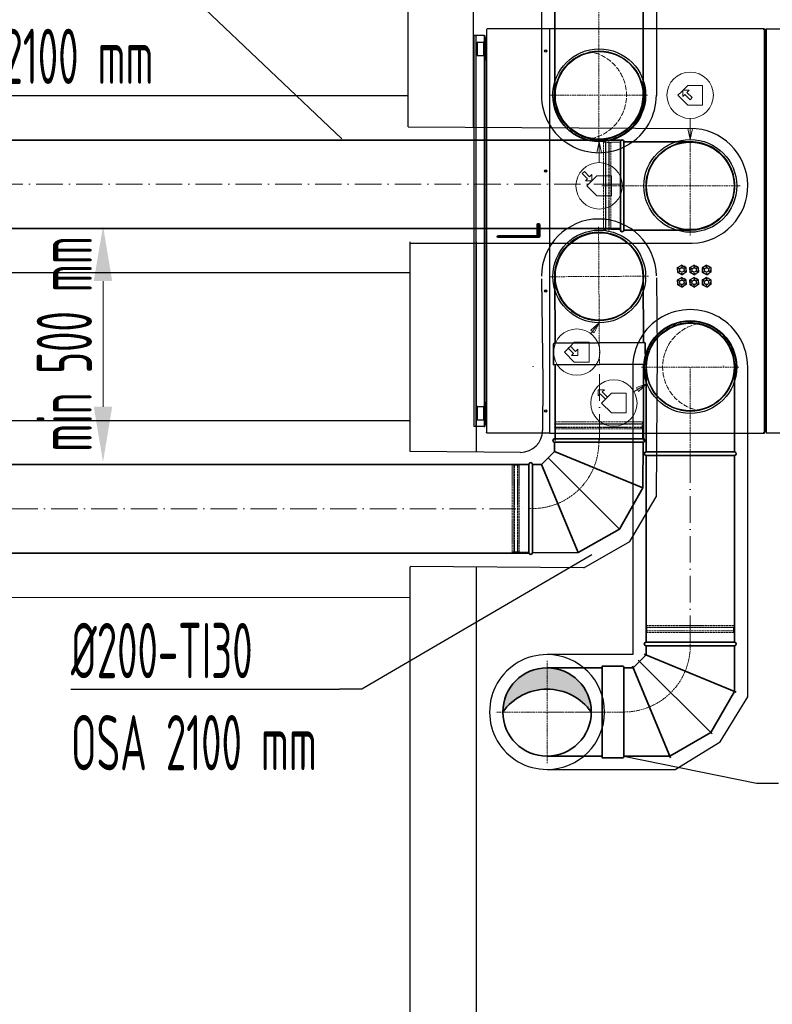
# Model space of a CAD drawing. Header units: millimetres. Extents: x 7400 to 85045, y 24168 to 123018.
# Tile 71 of 79: x 55604 to 57306, y 100040 to 102268. Entities that reach past the tile are written whole.
import ezdxf
from ezdxf.enums import TextEntityAlignment as Align

# ---------------------------------------------------------------- set-up
doc = ezdxf.new("R2010")
doc.units = ezdxf.units.MM
for name, pattern in [('ACAD_ISO02W100', [15, 12, -3]), ('ACAD_ISO10W100', [18, 12, -3, 0, -3]), ('phl_thick', [0])]:
    doc.linetypes.add(name, pattern=pattern)
for name, color, linetype, lineweight in [('UT_KOTY - DIMENZE', 7, 'Continuous', 5), ('VZT_01 SUP (PŘÍVOD) - OBRYS', 5, 'Continuous', 35), ('VZT_02 SUP (PŘÍVOD) - OSA', 5, 'ACAD_ISO10W100', 5), ('VZT_04 SUP (PŘÍVOD) - SKRYTÉ', 5, 'ACAD_ISO02W100', 5), ('VZT_05 ETA (ODVOD) - OBRYS', 6, 'Continuous', 35), ('VZT_06 ETA (ODVOD) - OSA', 6, 'ACAD_ISO10W100', 5), ('VZT_08 ETA (ODVOD) - SKRYTÉ', 6, 'ACAD_ISO02W100', 5), ('VZT_09 ODA (SÁNÍ) - OBRYS', 3, 'Continuous', 35), ('VZT_10 ODA (SÁNÍ) - OSA', 3, 'ACAD_ISO10W100', 5), ('VZT_12 ODA (SÁNÍ) - SKRYTÉ', 3, 'ACAD_ISO02W100', 5), ('VZT_13 EHA (VÝFUK) - OBRYS', 14, 'Continuous', 35), ('VZT_14 EHA (VÝFUK) - OSA', 14, 'ACAD_ISO10W100', 5), ('VZT_16 EHA (VÝFUK) - SKRYTÉ', 14, 'ACAD_ISO02W100', 5), ('VZT_21 ZAŘÍZENÍ - OBRYS', 1, 'Continuous', 30), ('VZT_22 ZAŘÍZENÍ - DETAIL', 8, 'Continuous', 5), ('VZT_60_KOTY - DIMENZE', 7, 'Continuous', 5)]:
    doc.layers.add(name, color=color, linetype=linetype, lineweight=lineweight)
for name, color, linetype, lineweight, plot in [('VZT_03 SUP (PŘÍVOD) - NETISK', 8, 'ACAD_ISO02W100', 5, False), ('VZT_07 ETA (ODVOD) - NETISK', 8, 'ACAD_ISO02W100', 5, False), ('VZT_15 EHA (VÝFUK) - NETISK', 8, 'ACAD_ISO02W100', 5, False)]:
    doc.layers.add(name, color=color, linetype=linetype, lineweight=lineweight, plot=plot)
doc.layers.add('VZT_IZOLACE - TEPELNÁ', color=6, linetype='IZOLACE TEPELNA')
doc.styles.add('EVORA_125', font='isocp.shx', dxfattribs={"width": 0.6, "height": 125})
doc.styles.add('ISOCP 2.5', font='isocp.shx', dxfattribs={"width": 0.6, "height": 2.5})
doc.styles.add('JS', font='isocp.shx', dxfattribs={"width": 0.6, "height": 125})
doc.styles.get("Standard").update_dxf_attribs({"font": 'arial.ttf'})
doc.linetypes.add('IZOLACE TEPELNA', pattern='A,12.7,-1.5,["T",Standard,S=2.54,R=0,X=0,Y=-1.27],-3', length=17.2)

msp = doc.modelspace()

# ---------------------------------------------------------------- hatches: boundary and pattern name
at = {"layer": 'VZT_13 EHA (VÝFUK) - OBRYS'}
h = msp.add_hatch(color=256, dxfattribs=at)
h.dxf.hatch_style = 1
h.paths.add_polyline_path([(56896.7, 100701.7, 0.242708), (56796.7, 100753.3), (56796.7, 100801.7, -0.414214)])
h.paths.add_polyline_path([(56796.7, 100801.7), (56796.7, 100753.3, 0.242708), (56696.7, 100701.7, -0.414214)])

# ---------------------------------------------------------------- linework, layer by layer
for p, q in [((56482.5, 102025.8), (56482.5, 102787.1)), ((56630.3, 102025.8), (56630.3, 102637.1)), ((56487.3, 101291.4), (56487.3, 101765.8)), ((56637.2, 101291.4), (56637.1, 101765.8)), ((56486.8, 99131.3), (56487.3, 101030.1)), ((56636.9, 99300.9), (56637.3, 101030.1))]:
    msp.add_line(p, q)
msp.add_circle((56796.7, 100701.7), 100)
at = {"layer": 'UT_KOTY - DIMENZE'}
msp.add_line((55792.4, 101392.4), (55792.4, 101676.8), dxfattribs=at)
for points in [[(55771.5, 101676.8), (55813.2, 101676.8), (55792.4, 101801.8)], [(55771.5, 101392.4), (55813.2, 101392.4), (55792.4, 101267.4)]]:
    msp.add_solid(points, dxfattribs=at)
at = {"layer": 'VZT_01 SUP (PŘÍVOD) - OBRYS'}
for p, q in [((56813.8, 101320.1), (57013.8, 101320.1)), ((57013.8, 101312.1), (56813.8, 101312.1)), ((56813.8, 101312.1), (56813.8, 101291.4)), ((57013.5, 101208.6), (57013.8, 101312.1)), ((56813.8, 101291.4), (56784.5, 101262.1)), ((57013.5, 101208.6), (56813.8, 101291.4)), ((56755.8, 101062.1), (56755.8, 101262.1)), ((56763.8, 101062.1), (56763.8, 101262.1)), ((56784.5, 101262.1), (56763.8, 101262.1)), ((56867.2, 101062.3), (56784.5, 101262.1)), ((56960.3, 101115.6), (56799.2, 101276.7)), ((56960.3, 101115.6), (57013.5, 101208.6)), ((56867.2, 101062.3), (56960.3, 101115.6)), ((56763.8, 101062.1), (56867.2, 101062.3))]:
    msp.add_line(p, q, dxfattribs=at)
for points in [[(56815, 101536.6), (56814, 101686.6)], [(57015, 101537.8), (57014, 101687.8)], [(56815.1, 101488.2), (56815.1, 101315.9)], [(57015.1, 101488.2), (57015.1, 101315.9)], [(56755.8, 101261.4), (55314.8, 101261.4)], [(56755.8, 101061.4), (55314.8, 101061.4)]]:
    msp.add_lwpolyline(points, dxfattribs=at)
msp.add_lwpolyline([(56815, 101536.6), (57015, 101537.8, -0.414214), (57019, 101533.9), (57019.3, 101488.9), (56811.3, 101487.5), (56811, 101532.5, -0.414214)], format="xyb", close=True, dxfattribs=at)
for centre, radius, start, end in [((56914, 101687.2), 100, 0.365, 180.365), ((56813.8, 101316.1), 4, 90, 270), ((57013.8, 101316.1), 4, 270, 90), ((56759.8, 101262.1), 4, 0, 180), ((56759.8, 101062.1), 4, 180, 0)]:
    msp.add_arc(centre, radius, start, end, dxfattribs=at)
at = {"layer": 'VZT_02 SUP (PŘÍVOD) - OSA', "ltscale": 0.3}
for points in [[(56913.3, 101799.7), (56914, 101687.2)], [(56914, 101687.2), (56801.5, 101686.5)], [(57026.5, 101687.9), (56914, 101687.2)], [(56914, 101687.2), (56915.3, 101487.2)]]:
    msp.add_lwpolyline(points, dxfattribs=at)
at = {"layer": 'VZT_02 SUP (PŘÍVOD) - OSA', "ltscale": 5}
for points in [[(56915.1, 101315.9), (56915.1, 101488.2)], [(55314.8, 101161.4), (56755.8, 101161.4)]]:
    msp.add_lwpolyline(points, dxfattribs=at)
at = {"layer": 'VZT_02 SUP (PŘÍVOD) - OSA', "ltscale": 0.3}
msp.add_lwpolyline([(56755.8, 101162.1), (56763.8, 101162.1, 0.414214), (56913.8, 101312.1), (56913.8, 101320.1)], format="xyb", dxfattribs=at)
at = {"layer": 'VZT_03 SUP (PŘÍVOD) - NETISK', "ltscale": 0.4}
for p, q in [((56813.8, 101353.6), (57013.8, 101353.6)), ((56813.8, 101353.1), (56813.8, 101353.6)), ((56813.8, 101353.1), (57013.8, 101353.1)), ((56814.8, 101358.1), (57012.8, 101358.1)), ((56814.8, 101354.1), (56814.8, 101358.1)), ((56814.8, 101354.1), (57012.8, 101354.1)), ((56815.8, 101353.6), (56815.8, 101354.1)), ((56815.8, 101346.1), (56815.8, 101353.1)), ((57011.8, 101353.6), (57011.8, 101354.1)), ((57011.8, 101346.1), (57011.8, 101353.1)), ((57012.8, 101354.1), (57012.8, 101358.1)), ((57013.8, 101353.1), (57013.8, 101353.6)), ((56813.8, 101346.1), (57013.8, 101346.1)), ((56813.8, 101345.6), (56813.8, 101346.1)), ((56813.8, 101345.6), (57013.8, 101345.6)), ((56814.8, 101342.1), (57012.8, 101342.1)), ((56814.8, 101320.1), (56814.8, 101342.1)), ((56815.8, 101342.1), (56815.8, 101345.6)), ((57011.8, 101342.1), (57011.8, 101345.6)), ((57012.8, 101320.1), (57012.8, 101342.1)), ((57013.8, 101345.6), (57013.8, 101346.1)), ((56717.8, 101063.1), (56717.8, 101261.1)), ((56721.8, 101261.1), (56717.8, 101261.1)), ((56721.8, 101063.1), (56721.8, 101261.1)), ((56722.3, 101260.1), (56721.8, 101260.1)), ((56722.3, 101062.1), (56722.3, 101262.1)), ((56722.8, 101262.1), (56722.3, 101262.1)), ((56722.8, 101062.1), (56722.8, 101262.1)), ((56729.8, 101260.1), (56722.8, 101260.1)), ((56729.8, 101062.1), (56729.8, 101262.1)), ((56730.3, 101262.1), (56729.8, 101262.1)), ((56730.3, 101062.1), (56730.3, 101262.1)), ((56733.8, 101260.1), (56730.3, 101260.1)), ((56733.8, 101063.1), (56733.8, 101261.1)), ((56755.8, 101261.1), (56733.8, 101261.1)), ((56721.8, 101063.1), (56717.8, 101063.1)), ((56722.3, 101064.1), (56721.8, 101064.1)), ((56722.8, 101062.1), (56722.3, 101062.1)), ((56729.8, 101064.1), (56722.8, 101064.1)), ((56730.3, 101062.1), (56729.8, 101062.1)), ((56733.8, 101064.1), (56730.3, 101064.1)), ((56755.8, 101063.1), (56733.8, 101063.1))]:
    msp.add_line(p, q, dxfattribs=at)
at = {"layer": 'VZT_04 SUP (PŘÍVOD) - SKRYTÉ', "ltscale": 2}
msp.add_arc((56914, 101687.2), 100, 180.365, 0.365, dxfattribs=at)
at = {"layer": 'VZT_05 ETA (ODVOD) - OBRYS'}
for p, q in [((56962.7, 101992.2), (56962.7, 101792.2)), ((56970.7, 101892.3), (56970.7, 101792.2))]:
    msp.add_line(p, q, dxfattribs=at)
for points in [[(55156.3, 101995.8), (56962.7, 101995.7)], [(56970.6, 101992.2), (57120.7, 101992.2)], [(55156.3, 101795.8), (56962.6, 101795.7)], [(56970.7, 101792.2), (57120.7, 101792.2)]]:
    msp.add_lwpolyline(points, dxfattribs=at)
for centre, radius, start, end in [((56966.7, 101992.2), 4, 4.5815, 180.0003), ((57120.7, 101892.2), 100, 270.0003, 90.0003), ((56966.7, 101792.2), 4, 180.0003, 0.0003)]:
    msp.add_arc(centre, radius, start, end, dxfattribs=at)
msp.add_open_spline([(56970.6, 101992.5), (56970.6, 101992.5), (56970.6, 101990.3), (56970.6, 101981.4), (56970.6, 101974.4), (56970.6, 101956.6), (56970.6, 101945.9), (56970.7, 101922.2), (56970.7, 101909.4), (56970.7, 101895), (56970.7, 101893.6), (56970.7, 101892.3)], degree=3, knots=[315.294186, 315.294186, 315.294186, 315.294186, 351.735982, 351.735982, 390.710875, 390.710875, 429.832624, 429.832624, 468.991563, 468.991563, 473.053633, 473.053633, 473.053633, 473.053633], dxfattribs=at)
at = {"layer": 'VZT_06 ETA (ODVOD) - OSA', "ltscale": 0.3}
for points in [[(57120.7, 102004.7), (57120.7, 101892.2)], [(57120.7, 101892.2), (56920.7, 101892.2)], [(57233.2, 101892.2), (57120.7, 101892.2)], [(57120.7, 101892.2), (57120.7, 101779.7)]]:
    msp.add_lwpolyline(points, dxfattribs=at)
at = {"layer": 'VZT_06 ETA (ODVOD) - OSA', "ltscale": 5}
msp.add_lwpolyline([(56962.6, 101895.7), (55156.3, 101895.8)], dxfattribs=at)
at = {"layer": 'VZT_07 ETA (ODVOD) - NETISK', "ltscale": 0.4}
for p, q in [((56924.7, 101991.2), (56924.7, 101793.2)), ((56928.7, 101991.2), (56924.7, 101991.2)), ((56928.7, 101991.2), (56928.7, 101793.2)), ((56929.2, 101990.2), (56928.7, 101990.2)), ((56929.2, 101992.2), (56929.2, 101792.2)), ((56929.7, 101992.2), (56929.2, 101992.2)), ((56929.7, 101992.2), (56929.7, 101792.2)), ((56936.7, 101990.2), (56929.7, 101990.2)), ((56936.7, 101992.2), (56936.7, 101792.2)), ((56937.2, 101992.2), (56936.7, 101992.2)), ((56937.2, 101992.2), (56937.2, 101792.2)), ((56940.7, 101990.2), (56937.2, 101990.2)), ((56940.7, 101991.2), (56940.7, 101793.2)), ((56962.7, 101991.2), (56940.7, 101991.2)), ((56928.7, 101793.2), (56924.7, 101793.2)), ((56929.2, 101794.2), (56928.7, 101794.2)), ((56936.7, 101794.2), (56929.7, 101794.2)), ((56940.7, 101794.2), (56937.2, 101794.2)), ((56962.7, 101793.2), (56940.7, 101793.2)), ((56929.7, 101792.2), (56929.2, 101792.2)), ((56937.2, 101792.2), (56936.7, 101792.2))]:
    msp.add_line(p, q, dxfattribs=at)
at = {"layer": 'VZT_08 ETA (ODVOD) - SKRYTÉ', "ltscale": 2}
msp.add_arc((57120.7, 101892.2), 100, 90.0003, 270.0003, dxfattribs=at)
at = {"layer": 'VZT_09 ODA (SÁNÍ) - OBRYS'}
for p, q in [((56814, 102097.4), (56814, 102289.2)), ((57014, 102289.2), (57014, 102097.4))]:
    msp.add_line(p, q, dxfattribs=at)
for start, end in [(164.0576, 0), (0, 15.9424)]:
    msp.add_arc((56914, 102097.2), 104, start, end, dxfattribs=at)
msp.add_open_spline([(57014, 102097.3), (57014, 102095.8), (57014, 102094.2), (57013.8, 102091), (57013.7, 102089.4), (57013.4, 102086.1), (57013.2, 102084.5), (57012.7, 102081.2), (57012.4, 102079.5), (57011.8, 102076.2), (57011.4, 102074.5), (57010.6, 102071.3), (57010.1, 102069.7), (57009.2, 102066.5), (57008.6, 102065), (57007.6, 102062), (57007, 102060.5), (57005.8, 102057.6), (57005.2, 102056.2), (57003.8, 102053.3), (57003.1, 102051.8), (57001.5, 102048.9), (57000.7, 102047.5), (56999, 102044.6), (56998.1, 102043.2), (56996.2, 102040.4), (56995.2, 102039), (56993.2, 102036.3), (56992.2, 102035), (56990.1, 102032.5), (56989.1, 102031.2), (56986.9, 102028.8), (56985.8, 102027.7), (56983.6, 102025.5), (56982.5, 102024.4), (56980.1, 102022.3), (56978.9, 102021.2), (56976.3, 102019.1), (56975, 102018.1), (56972.3, 102016.1), (56971, 102015.1), (56968.2, 102013.2), (56966.7, 102012.3), (56963.9, 102010.6), (56962.4, 102009.8), (56959.5, 102008.3), (56958, 102007.5), (56955.1, 102006.2), (56953.7, 102005.5), (56950.8, 102004.3), (56949.4, 102003.8), (56946.4, 102002.7), (56944.8, 102002.2), (56941.7, 102001.2), (56940.1, 102000.8), (56936.8, 101999.9), (56935.2, 101999.6), (56931.9, 101998.9), (56930.2, 101998.6), (56926.9, 101998.1), (56925.2, 101997.9), (56922, 101997.6), (56920.3, 101997.5), (56917.1, 101997.4), (56915.6, 101997.3), (56914, 101997.3), (56912.5, 101997.3), (56910.9, 101997.4), (56907.7, 101997.5), (56906.1, 101997.6), (56902.8, 101997.9), (56901.1, 101998.1), (56897.8, 101998.6), (56896.2, 101998.9), (56892.9, 101999.6), (56891.2, 101999.9), (56888, 102000.8), (56886.4, 102001.2), (56883.2, 102002.2), (56881.7, 102002.7), (56878.6, 102003.8), (56877.2, 102004.3), (56874.3, 102005.5), (56872.9, 102006.2), (56870, 102007.5), (56868.5, 102008.3), (56865.6, 102009.8), (56864.2, 102010.6), (56861.3, 102012.3), (56859.9, 102013.2), (56857.1, 102015.1), (56855.7, 102016.1), (56853, 102018.1), (56851.7, 102019.1), (56849.1, 102021.2), (56847.9, 102022.3), (56845.5, 102024.4), (56844.4, 102025.5), (56842.2, 102027.7), (56841.1, 102028.8), (56839, 102031.2), (56837.9, 102032.5), (56835.8, 102035), (56834.8, 102036.3), (56832.8, 102039), (56831.8, 102040.4), (56829.9, 102043.2), (56829, 102044.6), (56827.3, 102047.5), (56826.5, 102048.9), (56824.9, 102051.8), (56824.2, 102053.3), (56822.9, 102056.2), (56822.2, 102057.6), (56821, 102060.5), (56820.5, 102062), (56819.4, 102065), (56818.9, 102066.5), (56817.9, 102069.7), (56817.4, 102071.3), (56816.6, 102074.5), (56816.3, 102076.2), (56815.6, 102079.5), (56815.3, 102081.2), (56814.8, 102084.5), (56814.6, 102086.1), (56814.3, 102089.4), (56814.2, 102091), (56814, 102094.2), (56814, 102095.8), (56814, 102097.3)], degree=3, knots=[-148.058014, -148.058014, -148.058014, -148.058014, -143.505913, -143.505913, -138.87378, -138.87378, -134.241647, -134.241647, -129.609514, -129.609514, -124.977381, -124.977381, -120.345248, -120.345248, -115.713115, -115.713115, -111.080982, -111.080982, -106.451331, -106.451331, -101.82168, -101.82168, -97.192029, -97.192029, -92.562378, -92.562378, -87.932727, -87.932727, -83.303076, -83.303076, -78.673425, -78.673425, -74.043774, -74.043774, -69.415617, -69.415617, -64.787461, -64.787461, -60.159305, -60.159305, -55.531148, -55.531148, -50.902992, -50.902992, -46.274836, -46.274836, -41.646679, -41.646679, -37.018523, -37.018523, -32.391208, -32.391208, -27.763892, -27.763892, -23.136577, -23.136577, -18.509262, -18.509262, -13.881946, -13.881946, -9.254631, -9.254631, -4.627315, -4.627315, 0, 0, 0, 4.627315, 4.627315, 9.254631, 9.254631, 13.881946, 13.881946, 18.509262, 18.509262, 23.136577, 23.136577, 27.763892, 27.763892, 32.391208, 32.391208, 37.018523, 37.018523, 41.646679, 41.646679, 46.274836, 46.274836, 50.902992, 50.902992, 55.531148, 55.531148, 60.159305, 60.159305, 64.787461, 64.787461, 69.415617, 69.415617, 74.043774, 74.043774, 78.673425, 78.673425, 83.303076, 83.303076, 87.932727, 87.932727, 92.562378, 92.562378, 97.192029, 97.192029, 101.82168, 101.82168, 106.451331, 106.451331, 111.080982, 111.080982, 115.713115, 115.713115, 120.345248, 120.345248, 124.977381, 124.977381, 129.609514, 129.609514, 134.241647, 134.241647, 138.87378, 138.87378, 143.505913, 143.505913, 148.058014, 148.058014, 148.058014, 148.058014], dxfattribs=at)
for points in [[(56971, 102096.6), (56971, 102096.6), (56971, 102096.6), (56971, 102096.7)], [(57171, 102096.7), (57171, 102096.6), (57171, 102096.6), (57171, 102096.6)]]:
    msp.add_open_spline(points, degree=3, dxfattribs=at)
at = {"layer": 'VZT_10 ODA (SÁNÍ) - OSA', "ltscale": 0.3}
for p in [(56914, 102297.2), (56804, 102097.2), (56914, 101987.2), (57024, 102097.2)]:
    msp.add_line(p, (56914, 102097.2), dxfattribs=at)
at = {"layer": 'VZT_12 ODA (SÁNÍ) - SKRYTÉ'}
msp.add_circle((56914, 102097.2), 100, dxfattribs=at)
msp.add_arc((56876.5, 102097.2), 100, 280.8069, 79.1931, dxfattribs=at)
at = {"layer": 'VZT_13 EHA (VÝFUK) - OBRYS'}
for p, q in [((57020.7, 101290.2), (57020.7, 101482)), ((57220.7, 101482), (57220.7, 101290.2)), ((57220.7, 101290.2), (57020.7, 101290.2)), ((57220.7, 101282.2), (57020.7, 101282.2)), ((57020.7, 100859.7), (57220.7, 100859.7)), ((57120.6, 100851.7), (57220.7, 100851.7))]:
    msp.add_line(p, q, dxfattribs=at)
for points in [[(57020.7, 101282.2), (57020.7, 100859.7)], [(57220.7, 101282.2), (57220.7, 100859.7)], [(56970.7, 100801.7), (56991.4, 100801.7), (57020.7, 100831), (57020.7, 100851.7)], [(57220.7, 100851.7), (57220.7, 100748.2), (57167, 100655.3), (57074.2, 100601.7)], [(57003.2, 100819.2), (57170, 100652.4)], [(57016.7, 100832.7), (57224.4, 100746.6)], [(56796.7, 100801.7), (56921.7, 100801.7)], [(56989.7, 100805.7), (57075.8, 100598)], [(56796.7, 100601.7), (56921.7, 100601.7)], [(56970.7, 100601.7), (57074.2, 100601.7)]]:
    msp.add_lwpolyline(points, dxfattribs=at)
msp.add_lwpolyline([(56970.7, 100801.7), (56970.7, 100601.7, -0.414214), (56966.7, 100597.7), (56921.7, 100597.7), (56921.7, 100805.7), (56966.7, 100805.7, -0.414214)], format="xyb", close=True, dxfattribs=at)
msp.add_circle((56796.7, 100701.7), 100, dxfattribs=at)
for centre, radius, start, end in [((57120.7, 101482.2), 104, 344.0576, 180), ((57120.7, 101482.2), 104, 180, 195.9424), ((57020.7, 101286.2), 4, 90, 270), ((57220.7, 101286.2), 4, 270, 90), ((57020.7, 100855.7), 4, 90, 265.4188), ((57220.7, 100855.7), 4, 270, 90), ((56796.7, 100630.6), 122.7, 35.4307, 144.5693)]:
    msp.add_arc(centre, radius, start, end, dxfattribs=at)
for points, knots in [([(57020.7, 101482.1), (57020.7, 101483.6), (57020.7, 101485.2), (57020.8, 101488.4), (57021, 101490), (57021.3, 101493.3), (57021.5, 101495), (57022, 101498.3), (57022.2, 101499.9), (57022.9, 101503.2), (57023.3, 101504.9), (57024.1, 101508.1), (57024.5, 101509.7), (57025.5, 101512.9), (57026, 101514.4), (57027.1, 101517.5), (57027.7, 101518.9), (57028.9, 101521.8), (57029.5, 101523.2), (57030.9, 101526.1), (57031.6, 101527.6), (57033.1, 101530.5), (57034, 101532), (57035.7, 101534.8), (57036.6, 101536.2), (57038.4, 101539), (57039.4, 101540.4), (57041.4, 101543.1), (57042.4, 101544.4), (57044.5, 101547), (57045.6, 101548.2), (57047.8, 101550.6), (57048.9, 101551.7), (57051, 101553.9), (57052.2, 101555), (57054.6, 101557.2), (57055.8, 101558.2), (57058.3, 101560.3), (57059.6, 101561.3), (57062.3, 101563.3), (57063.7, 101564.3), (57066.5, 101566.2), (57067.9, 101567.1), (57070.8, 101568.8), (57072.2, 101569.6), (57075.2, 101571.2), (57076.6, 101571.9), (57079.5, 101573.3), (57081, 101573.9), (57083.8, 101575.1), (57085.3, 101575.7), (57088.3, 101576.7), (57089.9, 101577.3), (57093, 101578.2), (57094.6, 101578.7), (57097.9, 101579.5), (57099.5, 101579.9), (57102.8, 101580.5), (57104.5, 101580.8), (57107.8, 101581.3), (57109.4, 101581.5), (57112.7, 101581.8), (57114.3, 101581.9), (57117.5, 101582.1), (57119.1, 101582.1), (57120.7, 101582.1), (57122.2, 101582.1), (57123.8, 101582.1), (57127, 101581.9), (57128.6, 101581.8), (57131.9, 101581.5), (57133.5, 101581.3), (57136.9, 101580.8), (57138.5, 101580.5), (57141.8, 101579.9), (57143.4, 101579.5), (57146.7, 101578.7), (57148.3, 101578.2), (57151.5, 101577.3), (57153, 101576.7), (57156, 101575.7), (57157.5, 101575.1), (57160.3, 101573.9), (57161.8, 101573.3), (57164.7, 101571.9), (57166.1, 101571.2), (57169.1, 101569.6), (57170.5, 101568.8), (57173.4, 101567.1), (57174.8, 101566.2), (57177.6, 101564.3), (57179, 101563.3), (57181.7, 101561.3), (57183, 101560.3), (57185.5, 101558.2), (57186.8, 101557.2), (57189.1, 101555), (57190.3, 101553.9), (57192.4, 101551.7), (57193.5, 101550.6), (57195.7, 101548.2), (57196.8, 101547), (57198.9, 101544.4), (57199.9, 101543.1), (57201.9, 101540.4), (57202.9, 101539), (57204.7, 101536.2), (57205.6, 101534.8), (57207.3, 101532), (57208.2, 101530.5), (57209.7, 101527.6), (57210.4, 101526.1), (57211.8, 101523.2), (57212.4, 101521.8), (57213.6, 101518.9), (57214.2, 101517.5), (57215.3, 101514.4), (57215.8, 101512.9), (57216.8, 101509.7), (57217.2, 101508.1), (57218, 101504.9), (57218.4, 101503.2), (57219.1, 101499.9), (57219.3, 101498.3), (57219.8, 101495), (57220, 101493.3), (57220.3, 101490), (57220.5, 101488.4), (57220.6, 101485.2), (57220.7, 101483.6), (57220.7, 101482.1)], [-148.058014, -148.058014, -148.058014, -148.058014, -143.505913, -143.505913, -138.87378, -138.87378, -134.241647, -134.241647, -129.609514, -129.609514, -124.977381, -124.977381, -120.345248, -120.345248, -115.713115, -115.713115, -111.080982, -111.080982, -106.451331, -106.451331, -101.82168, -101.82168, -97.192029, -97.192029, -92.562378, -92.562378, -87.932727, -87.932727, -83.303076, -83.303076, -78.673425, -78.673425, -74.043774, -74.043774, -69.415617, -69.415617, -64.787461, -64.787461, -60.159305, -60.159305, -55.531148, -55.531148, -50.902992, -50.902992, -46.274836, -46.274836, -41.646679, -41.646679, -37.018523, -37.018523, -32.391208, -32.391208, -27.763892, -27.763892, -23.136577, -23.136577, -18.509262, -18.509262, -13.881946, -13.881946, -9.254631, -9.254631, -4.627315, -4.627315, 0, 0, 0, 4.627315, 4.627315, 9.254631, 9.254631, 13.881946, 13.881946, 18.509262, 18.509262, 23.136577, 23.136577, 27.763892, 27.763892, 32.391208, 32.391208, 37.018523, 37.018523, 41.646679, 41.646679, 46.274836, 46.274836, 50.902992, 50.902992, 55.531148, 55.531148, 60.159305, 60.159305, 64.787461, 64.787461, 69.415617, 69.415617, 74.043774, 74.043774, 78.673425, 78.673425, 83.303076, 83.303076, 87.932727, 87.932727, 92.562378, 92.562378, 97.192029, 97.192029, 101.82168, 101.82168, 106.451331, 106.451331, 111.080982, 111.080982, 115.713115, 115.713115, 120.345248, 120.345248, 124.977381, 124.977381, 129.609514, 129.609514, 134.241647, 134.241647, 138.87378, 138.87378, 143.505913, 143.505913, 148.058014, 148.058014, 148.058014, 148.058014]), ([(57020.3, 100851.7), (57020.3, 100851.7), (57022.5, 100851.7), (57031.5, 100851.7), (57038.5, 100851.7), (57056.2, 100851.7), (57066.9, 100851.7), (57090.7, 100851.7), (57103.5, 100851.7), (57117.9, 100851.7), (57119.2, 100851.7), (57120.6, 100851.7)], [315.294186, 315.294186, 315.294186, 315.294186, 351.735982, 351.735982, 390.710875, 390.710875, 429.832624, 429.832624, 468.991563, 468.991563, 473.053633, 473.053633, 473.053633, 473.053633])]:
    msp.add_open_spline(points, degree=3, knots=knots, dxfattribs=at)
for points in [[(56765, 101483.1), (56765, 101483.2), (56765, 101483.2), (56765, 101483.2)], [(57196.1, 101484.7), (57196.1, 101484.7), (57196.1, 101484.7), (57196.1, 101484.6)]]:
    msp.add_open_spline(points, degree=3, dxfattribs=at)
at = {"layer": 'VZT_14 EHA (VÝFUK) - OSA', "ltscale": 0.3}
for p in [(57010.7, 101482.2), (57230.7, 101482.2), (57120.7, 101282.2)]:
    msp.add_line(p, (57120.7, 101482.2), dxfattribs=at)
at = {"layer": 'VZT_14 EHA (VÝFUK) - OSA', "ltscale": 5}
for points in [[(57120.7, 100859.7), (57120.7, 101282.2)], [(56921.7, 100701.7), (56796.7, 100701.7)]]:
    msp.add_lwpolyline(points, dxfattribs=at)
at = {"layer": 'VZT_14 EHA (VÝFUK) - OSA', "ltscale": 0.3}
msp.add_lwpolyline([(56921.7, 100701.7), (56970.7, 100701.7, 0.414214), (57120.7, 100851.7), (57120.7, 100859.7)], format="xyb", dxfattribs=at)
for points in [[(56796.7, 100817.7), (56796.7, 100701.7)], [(56796.7, 100701.7), (56680.7, 100701.7)], [(56912.7, 100701.7), (56796.7, 100701.7)], [(56796.7, 100585.7), (56796.7, 100701.7)]]:
    msp.add_lwpolyline(points, dxfattribs=at)
at = {"layer": 'VZT_15 EHA (VÝFUK) - NETISK', "ltscale": 0.4}
for p, q in [((57020.7, 100893.2), (57220.7, 100893.2)), ((57020.7, 100892.7), (57020.7, 100893.2)), ((57020.7, 100892.7), (57220.7, 100892.7)), ((57020.7, 100885.7), (57220.7, 100885.7)), ((57020.7, 100885.2), (57020.7, 100885.7)), ((57020.7, 100885.2), (57220.7, 100885.2)), ((57021.7, 100897.7), (57219.7, 100897.7)), ((57021.7, 100893.7), (57021.7, 100897.7)), ((57021.7, 100893.7), (57219.7, 100893.7)), ((57021.7, 100881.7), (57219.7, 100881.7)), ((57021.7, 100859.7), (57021.7, 100881.7)), ((57022.7, 100893.2), (57022.7, 100893.7)), ((57022.7, 100885.7), (57022.7, 100892.7)), ((57022.7, 100881.7), (57022.7, 100885.2)), ((57218.7, 100893.2), (57218.7, 100893.7)), ((57218.7, 100885.7), (57218.7, 100892.7)), ((57218.7, 100881.7), (57218.7, 100885.2)), ((57219.7, 100893.7), (57219.7, 100897.7)), ((57219.7, 100859.7), (57219.7, 100881.7)), ((57220.7, 100892.7), (57220.7, 100893.2)), ((57220.7, 100885.2), (57220.7, 100885.7))]:
    msp.add_line(p, q, dxfattribs=at)
at = {"layer": 'VZT_16 EHA (VÝFUK) - SKRYTÉ'}
msp.add_circle((57120.7, 101482.2), 100, dxfattribs=at)
msp.add_arc((57158.2, 101482.2), 100, 100.8069, 259.1931, dxfattribs=at)
at = {"layer": 'VZT_21 ZAŘÍZENÍ - OBRYS'}
for p, q in [((56659.7, 102245.5), (56659.7, 101334.7)), ((56802.7, 102247.2), (56661.4, 102247.2)), ((56802.7, 101333), (56802.7, 102247.2)), ((56802.7, 102245.5), (56802.9, 102245.5)), ((56802.9, 102245.5), (56802.9, 102247.2)), ((57287.6, 102247.2), (56802.9, 102247.2)), ((57287.6, 102246.7), (57287.6, 102247.2)), ((57287.7, 102247.2), (57288.6, 102247.2)), ((57288.6, 101333), (57288.6, 102247.2)), ((57290.7, 102244.2), (57288.6, 102244.2)), ((57290.7, 102244.8), (57290.7, 101336)), ((57291.4, 102246.2), (57292, 102246.2)), ((57291.4, 102246.2), (57291.4, 102245.8)), ((57292.3, 102246.3), (57292.2, 102246.3)), ((57292.3, 102247.2), (57292.3, 101333)), ((56653.4, 102232.2), (56631.2, 102232.2)), ((56631.2, 102232.2), (56631.2, 101348)), ((56635.7, 102232.2), (56635.7, 101348)), ((56636.2, 102232.2), (56638.2, 102232.2)), ((56639, 102232.2), (56638.2, 102232.2)), ((56638.7, 102216.7), (56638.7, 102187.7)), ((56639.2, 102217.2), (56653.2, 102217.2)), ((56654.2, 102232.2), (56653.4, 102232.2)), ((56653.7, 102187.7), (56653.7, 102216.7)), ((56654.2, 102232.2), (56654.2, 102207.2)), ((56654.2, 102232.2), (56656.2, 102232.2)), ((56656.2, 102232.2), (56656.2, 102209.7)), ((56657.7, 102227.2), (56659.7, 102227.2)), ((56657.7, 102227.2), (56657.7, 102177.2)), ((56653.7, 102206.2), (56656.2, 102206.2)), ((56653.7, 102198.2), (56656.2, 102198.2)), ((56656.2, 102207.2), (56654.2, 102207.2)), ((56654.2, 102206.2), (56654.2, 102207.2)), ((56654.2, 102197.2), (56654.2, 102198.2)), ((56654.2, 102197.2), (56656.2, 102197.2)), ((56654.2, 102197.2), (56654.2, 101383)), ((56656.2, 102209.7), (56656.2, 102194.7)), ((56657.7, 102209.7), (56656.2, 102209.7)), ((56657.7, 102194.7), (56656.2, 102194.7)), ((56656.2, 102194.7), (56656.2, 101385.5)), ((56639.2, 102187.2), (56653.2, 102187.2)), ((56657.7, 102177.2), (56659.7, 102177.2)), ((56904.7, 101998.7), (56924.6, 101998.7)), ((56904.7, 101998.7), (56924.6, 101998.7)), ((57092, 101707.3), (57091.9, 101707.3)), ((57091.9, 101707.3), (57092.1, 101701.8)), ((57092, 101707.3), (57101.3, 101713)), ((57092.2, 101696.3), (57092, 101707.3)), ((57092, 101707.3), (57096, 101705.1)), ((57101.3, 101713), (57096.6, 101710.1)), ((57101.3, 101713), (57101.4, 101708.4)), ((57101.3, 101713), (57110.9, 101707.7)), ((57101.3, 101713), (57101.3, 101713)), ((57110.9, 101707.7), (57106.1, 101710.3)), ((57110.9, 101707.7), (57107, 101705.3)), ((57110.9, 101707.7), (57111.2, 101696.7)), ((57110.9, 101707.7), (57110.9, 101707.7)), ((57120, 101707.3), (57119.9, 101707.3)), ((57119.9, 101707.3), (57120.1, 101701.8)), ((57120, 101707.3), (57129.3, 101713)), ((57120.2, 101696.3), (57120, 101707.3)), ((57120, 101707.3), (57124, 101705.1)), ((57129.3, 101713), (57124.6, 101710.1)), ((57129.3, 101713), (57129.4, 101708.4)), ((57129.3, 101713), (57138.9, 101707.7)), ((57129.3, 101713), (57129.3, 101713)), ((57138.9, 101707.7), (57134.1, 101710.3)), ((57138.9, 101707.7), (57135, 101705.3)), ((57138.9, 101707.7), (57139.2, 101696.7)), ((57138.9, 101707.7), (57138.9, 101707.7)), ((57148, 101707.3), (57147.9, 101707.3)), ((57147.9, 101707.3), (57148.1, 101701.8)), ((57148, 101707.3), (57157.3, 101713)), ((57148.2, 101696.3), (57148, 101707.3)), ((57148, 101707.3), (57152, 101705.1)), ((57157.3, 101713), (57152.6, 101710.1)), ((57157.3, 101713), (57157.4, 101708.4)), ((57157.3, 101713), (57166.9, 101707.7)), ((57157.3, 101713), (57157.3, 101713)), ((57166.9, 101707.7), (57162.1, 101710.3)), ((57166.9, 101707.7), (57163, 101705.3)), ((57166.9, 101707.7), (57167.2, 101696.7)), ((57166.9, 101707.7), (57166.9, 101707.7)), ((57092, 101679.3), (57101.3, 101685)), ((57092.2, 101696.3), (57096.1, 101698.7)), ((57101.8, 101691), (57092.2, 101696.3)), ((57092.2, 101696.3), (57092.2, 101696.3)), ((57092.2, 101696.3), (57097, 101693.7)), ((57101.3, 101685), (57096.6, 101682.1)), ((57101.3, 101685), (57101.4, 101680.4)), ((57101.3, 101685), (57110.9, 101679.7)), ((57101.3, 101685), (57101.3, 101685)), ((57101.8, 101691), (57101.7, 101695.7)), ((57111.2, 101696.7), (57101.8, 101691)), ((57101.8, 101691), (57106.5, 101693.9)), ((57101.8, 101691), (57101.8, 101691)), ((57110.9, 101679.7), (57106.1, 101682.3)), ((57111.2, 101696.7), (57107.1, 101698.9)), ((57111.2, 101696.7), (57111.1, 101702.2)), ((57111.2, 101696.7), (57111.2, 101696.7)), ((57120, 101679.3), (57129.3, 101685)), ((57120.2, 101696.3), (57124.1, 101698.7)), ((57129.8, 101691), (57120.2, 101696.3)), ((57120.2, 101696.3), (57120.2, 101696.3)), ((57120.2, 101696.3), (57125, 101693.7)), ((57129.3, 101685), (57124.6, 101682.1)), ((57129.3, 101685), (57129.4, 101680.4)), ((57129.3, 101685), (57138.9, 101679.7)), ((57129.3, 101685), (57129.3, 101685)), ((57129.8, 101691), (57129.7, 101695.7)), ((57139.2, 101696.7), (57129.8, 101691)), ((57129.8, 101691), (57134.5, 101693.9)), ((57129.8, 101691), (57129.8, 101691)), ((57138.9, 101679.7), (57134.1, 101682.3)), ((57139.2, 101696.7), (57135.1, 101698.9)), ((57139.2, 101696.7), (57139.1, 101702.2)), ((57139.2, 101696.7), (57139.2, 101696.7)), ((57148, 101679.3), (57157.3, 101685)), ((57148.2, 101696.3), (57152.1, 101698.7)), ((57157.8, 101691), (57148.2, 101696.3)), ((57148.2, 101696.3), (57148.2, 101696.3)), ((57148.2, 101696.3), (57153, 101693.7)), ((57157.3, 101685), (57152.6, 101682.1)), ((57157.3, 101685), (57157.4, 101680.4)), ((57157.3, 101685), (57166.9, 101679.7)), ((57157.3, 101685), (57157.3, 101685)), ((57157.8, 101691), (57157.7, 101695.7)), ((57167.2, 101696.7), (57157.8, 101691)), ((57157.8, 101691), (57162.5, 101693.9)), ((57157.8, 101691), (57157.8, 101691)), ((57166.9, 101679.7), (57162.1, 101682.3)), ((57167.2, 101696.7), (57163.1, 101698.9)), ((57167.2, 101696.7), (57167.1, 101702.2)), ((57167.2, 101696.7), (57167.2, 101696.7)), ((57092, 101679.3), (57091.9, 101679.3)), ((57091.9, 101679.3), (57092.1, 101673.8)), ((57092.2, 101668.3), (57092, 101679.3)), ((57092, 101679.3), (57096, 101677.1)), ((57092.2, 101668.3), (57096.1, 101670.7)), ((57101.8, 101663), (57092.2, 101668.3)), ((57092.2, 101668.3), (57092.2, 101668.3)), ((57092.2, 101668.3), (57097, 101665.7)), ((57101.8, 101663), (57101.7, 101667.7)), ((57111.2, 101668.7), (57101.8, 101663)), ((57101.8, 101663), (57106.5, 101665.9)), ((57101.8, 101663), (57101.8, 101663)), ((57110.9, 101679.7), (57107, 101677.3)), ((57111.2, 101668.7), (57107.1, 101670.9)), ((57110.9, 101679.7), (57111.2, 101668.7)), ((57110.9, 101679.7), (57110.9, 101679.7)), ((57111.2, 101668.7), (57111.1, 101674.2)), ((57111.2, 101668.7), (57111.2, 101668.7)), ((57120, 101679.3), (57119.9, 101679.3)), ((57119.9, 101679.3), (57120.1, 101673.8)), ((57120.2, 101668.3), (57120, 101679.3)), ((57120, 101679.3), (57124, 101677.1)), ((57120.2, 101668.3), (57124.1, 101670.7)), ((57129.8, 101663), (57120.2, 101668.3)), ((57120.2, 101668.3), (57120.2, 101668.3)), ((57120.2, 101668.3), (57125, 101665.7)), ((57129.8, 101663), (57129.7, 101667.7)), ((57139.2, 101668.7), (57129.8, 101663)), ((57129.8, 101663), (57134.5, 101665.9)), ((57129.8, 101663), (57129.8, 101663)), ((57138.9, 101679.7), (57135, 101677.3)), ((57139.2, 101668.7), (57135.1, 101670.9)), ((57138.9, 101679.7), (57139.2, 101668.7)), ((57138.9, 101679.7), (57138.9, 101679.7)), ((57139.2, 101668.7), (57139.1, 101674.2)), ((57139.2, 101668.7), (57139.2, 101668.7)), ((57148, 101679.3), (57147.9, 101679.3)), ((57147.9, 101679.3), (57148.1, 101673.8)), ((57148.2, 101668.3), (57148, 101679.3)), ((57148, 101679.3), (57152, 101677.1)), ((57148.2, 101668.3), (57152.1, 101670.7)), ((57157.8, 101663), (57148.2, 101668.3)), ((57148.2, 101668.3), (57148.2, 101668.3)), ((57148.2, 101668.3), (57153, 101665.7)), ((57157.8, 101663), (57157.7, 101667.7)), ((57167.2, 101668.7), (57157.8, 101663)), ((57157.8, 101663), (57162.5, 101665.9)), ((57157.8, 101663), (57157.8, 101663)), ((57166.9, 101679.7), (57163, 101677.3)), ((57167.2, 101668.7), (57163.1, 101670.9)), ((57166.9, 101679.7), (57167.2, 101668.7)), ((57166.9, 101679.7), (57166.9, 101679.7)), ((57167.2, 101668.7), (57167.1, 101674.2)), ((57167.2, 101668.7), (57167.2, 101668.7)), ((56638.7, 101392.5), (56638.7, 101363.5)), ((56639.2, 101393), (56653.2, 101393)), ((56653.7, 101363.5), (56653.7, 101392.5)), ((56657.7, 101403), (56659.7, 101403)), ((56657.7, 101403), (56657.7, 101353)), ((56653.7, 101382), (56656.2, 101382)), ((56653.7, 101374), (56656.2, 101374)), ((56656.2, 101383), (56654.2, 101383)), ((56654.2, 101382), (56654.2, 101383)), ((56654.2, 101373), (56654.2, 101374)), ((56654.2, 101373), (56656.2, 101373)), ((56654.2, 101373), (56654.2, 101348)), ((56656.2, 101385.5), (56656.2, 101370.5)), ((56657.7, 101385.5), (56656.2, 101385.5)), ((56657.7, 101370.5), (56656.2, 101370.5)), ((56656.2, 101370.5), (56656.2, 101348)), ((56653.4, 101348), (56631.2, 101348)), ((56636.2, 101348), (56638.2, 101348)), ((56639, 101348), (56638.2, 101348)), ((56639.2, 101363), (56653.2, 101363)), ((56654.2, 101348), (56653.4, 101348)), ((56654.2, 101348), (56656.2, 101348)), ((56657.7, 101353), (56659.7, 101353)), ((56802.7, 101333), (56661.4, 101333)), ((56802.9, 101334.7), (56802.7, 101334.7)), ((56802.9, 101333), (56802.9, 101334.7)), ((56802.9, 101333), (57287.6, 101333)), ((57287.6, 101333), (57287.6, 101333.6)), ((57287.7, 101333), (57288.6, 101333)), ((57290.7, 101336.2), (57288.6, 101336.2)), ((57292.3, 101334.5), (57292.2, 101334.5))]:
    msp.add_line(p, q, dxfattribs=at)
msp.add_lwpolyline([(57292.3, 102247.2), (57379.7, 102247.2), (57379.7, 101333), (57292.3, 101333)], dxfattribs=at)
for centre, radius in [((56793.7, 102197.2), 2.5), ((56793.7, 102197.2), 2.15), ((56914.7, 102097.2), 105), ((56914.7, 102097.2), 100), ((56914.7, 102097.2), 99), ((57120.7, 101892.2), 105), ((57120.7, 101892.2), 100), ((57120.7, 101892.2), 99), ((56793.7, 101925.8), 2.5), ((56793.7, 101925.8), 2.15), ((56914.7, 101687.2), 105), ((56914.7, 101687.2), 100), ((56914.7, 101687.2), 99), ((57101.6, 101702), 5), ((57129.6, 101702), 5), ((57157.6, 101702), 5), ((57101.6, 101674), 5), ((57129.6, 101674), 5), ((57157.6, 101674), 5), ((56793.7, 101654.4), 2.5), ((56793.7, 101654.4), 2.15), ((57120.7, 101482.2), 105), ((57120.7, 101482.2), 100), ((57120.7, 101482.2), 99), ((56793.7, 101383), 2.5), ((56793.7, 101383), 2.15)]:
    msp.add_circle(centre, radius, dxfattribs=at)
for centre, start, end in [((56639.2, 102216.7), 90, 180), ((56653.2, 102216.7), 0, 90), ((56639.2, 102187.7), 180, 270), ((56653.2, 102187.7), 270, 0), ((56639.2, 101392.5), 90, 180), ((56653.2, 101392.5), 0, 90), ((56639.2, 101363.5), 180, 270), ((56653.2, 101363.5), 270, 0)]:
    msp.add_arc(centre, 0.5, start, end, dxfattribs=at)
for points, knots in [([(56661.4, 102247.2), (56660.7, 102246.8), (56660, 102246.4), (56659.8, 102245.9), (56659.7, 102245.8), (56659.7, 102245.6), (56659.7, 102245.5)], [-1, -1, -1, -1, -0.246936, -0.246936, -0.246936, 0, 0, 0, 0]), ([(56660.8, 102247.1), (56660.3, 102246.9), (56660, 102246.6), (56659.8, 102246.2), (56659.7, 102245.9), (56659.7, 102245.7), (56659.7, 102245.5)], [-0.7752376, -0.7752376, -0.7752376, -0.7752376, -0.2469362, -0.2469362, -0.2469362, 0, 0, 0, 0]), ([(57286.9, 102245.5), (57287.2, 102246), (57287.6, 102246.5), (57287.6, 102247.1), (57287.7, 102247.1), (57287.7, 102247.2), (57287.7, 102247.2)], [0, 0, 0, 0, 0.909225, 0.909225, 0.909225, 1, 1, 1, 1]), ([(57288.6, 102247.2), (57288.6, 102246.8), (57288.1, 102246.4), (57287.5, 102245.9), (57287.3, 102245.8), (57287.1, 102245.6), (57286.9, 102245.5)], [-1, -1, -1, -1, -0.246936, -0.246936, -0.246936, 0, 0, 0, 0]), ([(57287.4, 102247.1), (57287.3, 102246.9), (57287.1, 102246.6), (57287, 102246.2), (57287, 102245.9), (57286.9, 102245.7), (57286.9, 102245.5)], [-0.7752376, -0.7752376, -0.7752376, -0.7752376, -0.2469362, -0.2469362, -0.2469362, 0, 0, 0, 0]), ([(57292.2, 102246.3), (57291.5, 102245.9), (57291, 102245.5), (57290.7, 102245.1), (57290.7, 102245), (57290.7, 102244.9), (57290.7, 102244.8)], [-1, -1, -1, -1, -0.223, -0.223, -0.223, 0, 0, 0, 0]), ([(57291.4, 102246.1), (57291.1, 102245.9), (57290.9, 102245.6), (57290.7, 102245.3), (57290.7, 102245.2), (57290.7, 102245), (57290.7, 102244.8)], [-0.6418783, -0.6418783, -0.6418783, -0.6418783, -0.2229997, -0.2229997, -0.2229997, 0, 0, 0, 0]), ([(56661.4, 101333), (56660.7, 101333.4), (56660, 101333.9), (56659.8, 101334.3), (56659.7, 101334.4), (56659.7, 101334.6), (56659.7, 101334.7)], [-1, -1, -1, -1, -0.2469362, -0.2469362, -0.2469362, 0, 0, 0, 0]), ([(56660.8, 101333.1), (56660.3, 101333.3), (56660, 101333.6), (56659.8, 101334.1), (56659.7, 101334.3), (56659.7, 101334.5), (56659.7, 101334.7)], [-0.7752376, -0.7752376, -0.7752376, -0.7752376, -0.2469362, -0.2469362, -0.2469362, 0, 0, 0, 0]), ([(57288.6, 101333), (57288.6, 101333.4), (57288.1, 101333.9), (57287.5, 101334.3), (57287.3, 101334.4), (57287.1, 101334.6), (57286.9, 101334.7)], [-1, -1, -1, -1, -0.246936, -0.246936, -0.246936, 0, 0, 0, 0]), ([(57286.9, 101334.7), (57287.2, 101334.2), (57287.6, 101333.7), (57287.6, 101333.2), (57287.7, 101333.1), (57287.7, 101333.1), (57287.7, 101333)], [0, 0, 0, 0, 0.909225, 0.909225, 0.909225, 1, 1, 1, 1]), ([(57287.4, 101333.1), (57287.3, 101333.3), (57287.1, 101333.6), (57287, 101334.1), (57287, 101334.3), (57286.9, 101334.5), (57286.9, 101334.7)], [-0.7752376, -0.7752376, -0.7752376, -0.7752376, -0.2469362, -0.2469362, -0.2469362, 0, 0, 0, 0]), ([(57292.2, 101334.5), (57291.5, 101334.9), (57291, 101335.3), (57290.7, 101335.7), (57290.7, 101335.8), (57290.7, 101335.9), (57290.7, 101336)], [-1, -1, -1, -1, -0.2229997, -0.2229997, -0.2229997, 0, 0, 0, 0]), ([(57291.5, 101334.6), (57291.2, 101334.8), (57290.9, 101335.1), (57290.7, 101335.5), (57290.7, 101335.7), (57290.7, 101335.8), (57290.7, 101336)], [-0.7311109, -0.7311109, -0.7311109, -0.7311109, -0.2229997, -0.2229997, -0.2229997, 0, 0, 0, 0])]:
    msp.add_open_spline(points, degree=3, knots=knots, dxfattribs=at)
for points in [[(56661.4, 102247.2), (56661.2, 102247.2), (56661, 102247.2), (56660.8, 102247.1)], [(57286.9, 102245.5), (57287, 102245.8), (57287.2, 102246.1), (57287.3, 102246.2)], [(57287.6, 102247.2), (57287.5, 102247.2), (57287.4, 102247.2), (57287.4, 102247.1)], [(57292.2, 102246.3), (57292, 102246.3), (57291.8, 102246.3), (57291.6, 102246.2)], [(56661.4, 101333), (56661.2, 101333), (56661, 101333), (56660.8, 101333.1)], [(57286.9, 101334.7), (57287, 101334.4), (57287.2, 101334.1), (57287.3, 101334)], [(57287.6, 101333), (57287.5, 101333), (57287.4, 101333), (57287.4, 101333.1)], [(57292.2, 101334.5), (57291.9, 101334.5), (57291.7, 101334.6), (57291.5, 101334.6)]]:
    msp.add_open_spline(points, degree=3, dxfattribs=at)
at = {"layer": 'VZT_22 ZAŘÍZENÍ - DETAIL'}
for p, q in [((57120.5, 101997.2), (57120.5, 102044.8)), ((57120.5, 101997.2), (57115.5, 102022.2)), ((57115.5, 102022.2), (57125.5, 102022.2)), ((57120.5, 102022.2), (57120.5, 101997.2)), ((57125.5, 102022.2), (57120.5, 101997.2)), ((56909.7, 101967.2), (56914.7, 101992.2)), ((56914.7, 101967.2), (56914.7, 101992.2)), ((56914.7, 101992.2), (56919.7, 101967.2)), ((56914.7, 101992.2), (56914.7, 101944.6)), ((56919.7, 101967.2), (56909.7, 101967.2)), ((56895.5, 101565.4), (56914.7, 101582.2)), ((56899.4, 101562.4), (56914.7, 101582.2)), ((56914.7, 101582.2), (56903.4, 101559.3)), ((56903.4, 101559.3), (56895.5, 101565.4)), ((56899.4, 101562.4), (56895.7, 101557.5)), ((56998.7, 101435.9), (57022.8, 101444)), ((57001.2, 101431.5), (57022.8, 101444)), ((57022.8, 101444), (57003.7, 101427.2)), ((57001.2, 101431.5), (56993.5, 101427.1)), ((57003.7, 101427.2), (56998.7, 101435.9))]:
    msp.add_line(p, q, dxfattribs=at)
for points in [[(57114.9, 102119.6), (57148.5, 102119.6), (57148.5, 102074.8), (57114.9, 102074.8), (57092.5, 102097.2), (57101.3, 102106)], [(57125.1, 102091.8), (57120.3, 102087), (57108.4, 102098.9), (57103.7, 102094.2), (57103.7, 102108.4), (57117.9, 102108.4), (57113.2, 102103.7)], [(56881.2, 101924.8), (56876.5, 101920), (56888.3, 101908.2), (56883.6, 101903.4), (56897.9, 101903.4), (56897.9, 101917.7), (56893.1, 101912.9)], [(56909.1, 101914.6), (56942.7, 101914.6), (56942.7, 101869.8), (56909.1, 101869.8), (56886.7, 101892.2), (56895.5, 101901)], [(56849.5, 101529.5), (56858.3, 101538.4), (56891.9, 101538.4), (56891.9, 101493.6), (56858.3, 101493.6), (56835.9, 101516)], [(56849.5, 101529.5), (56844.7, 101524.8), (56856.6, 101512.9), (56851.9, 101508.2), (56866.1, 101508.2), (56866.1, 101522.4), (56861.4, 101517.7)], [(56933.6, 101414.4), (56928.8, 101409.6), (56917, 101421.5), (56912.2, 101416.8), (56912.2, 101431), (56926.5, 101431), (56921.7, 101426.3)], [(56942.4, 101423.2), (56976, 101423.2), (56976, 101378.4), (56942.4, 101378.4), (56920, 101400.8), (56928.8, 101409.6)]]:
    msp.add_lwpolyline(points, close=True, dxfattribs=at)
for points in [[(57125.5, 102022.2), (57120.5, 101997.2), (57115.5, 102022.2), (57125.5, 102022.2)], [(56909.7, 101967.2), (56914.7, 101992.2), (56919.7, 101967.2), (56909.7, 101967.2)], [(56895.5, 101565.4), (56914.7, 101582.2), (56903.4, 101559.3), (56895.5, 101565.4)], [(56998.7, 101435.9), (57022.8, 101444), (57003.7, 101427.2), (56998.7, 101435.9)]]:
    msp.add_lwpolyline(points, dxfattribs=at)
for centre in [(57120.5, 102097.2), (56914.7, 101892.2), (56863.9, 101516), (56948, 101400.8)]:
    msp.add_circle(centre, 52.5, dxfattribs=at)
for points in [[(57125.5, 102022.2), (57120.5, 101997.2), (57115.5, 102022.2), (57125.5, 102022.2)], [(56909.7, 101967.2), (56914.7, 101992.2), (56919.7, 101967.2), (56909.7, 101967.2)], [(56895.5, 101565.4), (56914.7, 101582.2), (56903.4, 101559.3), (56895.5, 101565.4)], [(56998.7, 101435.9), (57022.8, 101444), (57003.7, 101427.2), (56998.7, 101435.9)]]:
    msp.add_solid(points, dxfattribs=at)
at = {"layer": 'VZT_60_KOTY - DIMENZE', "linetype": 'ByBlock', "lineweight": -2}
for p, q in [((56377.6, 100753.2), (56327.6, 100753.2)), ((57270.2, 100540.9), (57320.2, 100540.9))]:
    msp.add_line(p, q, dxfattribs=at)
for points in [[(56332.6, 101999), (56008.1, 102306.2)], [(56898.2, 101057.4), (56377.6, 100753.2)], [(55719.9, 100753.2), (56327.6, 100753.2)], [(56970.7, 100601.7), (57270.2, 100540.9)]]:
    msp.add_lwpolyline(points, dxfattribs=at)
at = {"layer": 'VZT_IZOLACE - TEPELNÁ', "ltscale": 0.5}
for p, q in [((56784, 102787.1), (56784, 102096.9)), ((57044, 102787.1), (57044, 102096.9)), ((56482.5, 102095.8), (55114.6, 102095.8)), ((56482.5, 102025.8), (57125.5, 102022.2)), ((56487.3, 101762.3), (57124.7, 101762.3)), ((56487.3, 101695.8), (55314.6, 101695.8)), ((56784.1, 101681.9), (56787.1, 101449.9)), ((57045.6, 101522.4), (57043.8, 101188.8)), ((56990.7, 101482.2), (56990.7, 100831.7)), ((57250.7, 100735.7), (57250.7, 101482.2)), ((56787.1, 101449.9), (56786.6, 101339)), ((55314.6, 101361.5), (56487.3, 101361.5)), ((56736.6, 101289.2), (56487.3, 101291.4)), ((56984.1, 101087.5), (57043.8, 101188.8)), ((56880.3, 101027.9), (56984.1, 101087.5)), ((56880.3, 101027.9), (56487.3, 101031.3)), ((55314.8, 100961.4), (56487.3, 100961.1)), ((56990.7, 100831.7), (56796.7, 100831.7)), ((57188.1, 100634.3), (57250.7, 100735.7)), ((57086.6, 100571.7), (57188.1, 100634.3)), ((56796.7, 100571.7), (57086.6, 100571.7))]:
    msp.add_line(p, q, dxfattribs=at)
at = {"layer": 'VZT_IZOLACE - TEPELNÁ', "ltscale": 10}
msp.add_line((57044, 101684.1), (57045.6, 101517.9), dxfattribs=at)
at = {"layer": 'VZT_IZOLACE - TEPELNÁ', "ltscale": 0.5}
for centre, radius, start, end in [((56914, 102097.2), 130, 179.8456, 0.1544), ((57120.7, 101892.2), 130, 271.7859, 90.0735), ((56914, 101687.2), 130, 0.6141, 179.8535), ((57120.7, 101482.2), 130, 0.0004, 180.0004), ((56736.6, 101339.2), 50, 270, 359.7538), ((56796.7, 100701.7), 130, 90, 270.0001), ((56796.7, 100701.7), 130, 270.0001, 90)]:
    msp.add_arc(centre, radius, start, end, dxfattribs=at)

# ---------------------------------------------------------------- texts
at = {"layer": 'UT_KOTY - DIMENZE', "insert": (55704.9, 101534.6), "char_height": 125, "attachment_point": 5, "rotation": 90, "style": 'ISOCP 2.5'}
msp.add_mtext('min 500 mm', dxfattribs=at)
at = {"layer": 'VZT_22 ZAŘÍZENÍ - DETAIL', "style": 'JS', "width": 0.7}
msp.add_text('L', height=100, rotation=90, dxfattribs=at).set_placement((56732, 101790.1), align=Align.MIDDLE_CENTER)
at = {"layer": 'VZT_60_KOTY - DIMENZE', "linetype": 'phl_thick', "char_height": 125, "attachment_point": 1, "style": 'EVORA_125'}
for insert in [(55350.4, 102456.2), (55719.9, 100903.2)]:
    msp.add_mtext('%%C200-TI30\\POSA 2100\\~mm', dxfattribs=dict(at, insert=insert))

doc.saveas('drawing.dxf')
